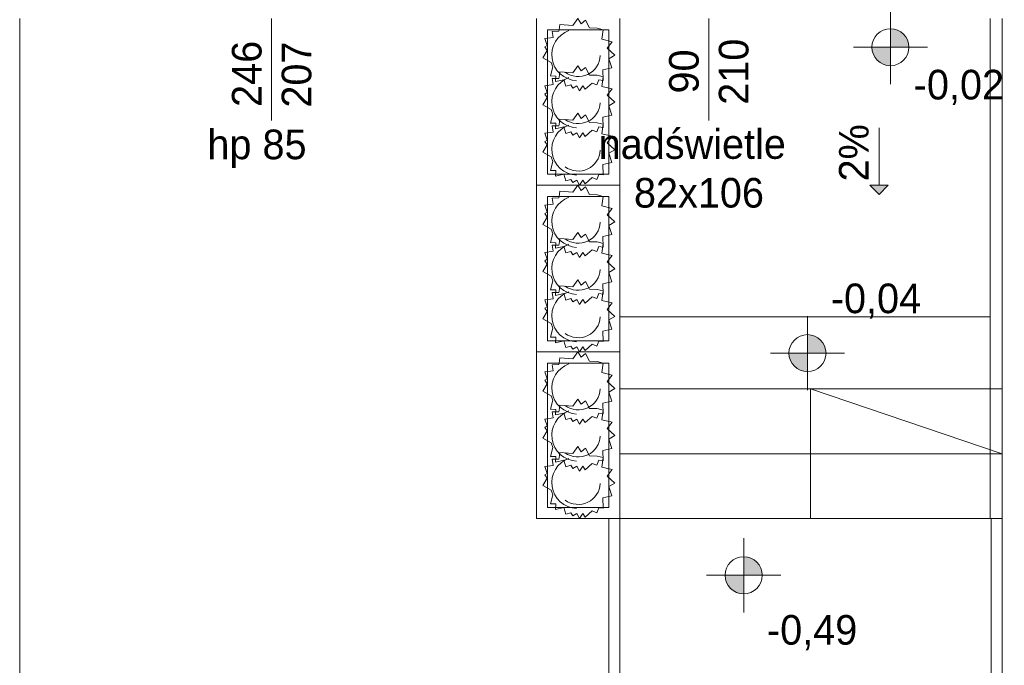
# Model space of a CAD drawing. Extents: x -220425 to -93252, y -20065 to 80294.
# Tile 90 of 103: x -108732 to -103416, y -13707 to -10221. Entities that reach past the tile are written whole.
import ezdxf

# ---------------------------------------------------------------- set-up
doc = ezdxf.new("R2010")
doc.units = 0
doc.header["$MEASUREMENT"] = 0
for name, color, linetype, lineweight, true_color in [('Arch drzwi_Nr_Pióra__4', 7, 'Continuous', 9, 0x029e21), ('Arch okna_Nr_Pióra__4', 7, 'Continuous', 9, 0x029e21), ('Arch wyposarzenie_Nr_Pióra__4', 7, 'Continuous', 9, 0x029e21)]:
    doc.layers.add(name, color=color, linetype=linetype, lineweight=lineweight, true_color=true_color)
for name, color, linetype, lineweight in [('Arch schody_Nr_Pióra__21', 7, 'Continuous', 9), ('arch spadki_Nr_Pióra__21', 7, 'Continuous', 9), ('INWENT RZĘDNE_Nr_Pióra__21', 7, 'Continuous', 9), ('PODKŁAD', 252, 'Continuous', 35)]:
    doc.layers.add(name, color=color, linetype=linetype, lineweight=lineweight)
doc.styles.add('GENERATED_STYLE_2', font='txt')
doc.styles.add('GENERATED_STYLE_6', font='txt')

# ---------------------------------------------------------------- blocks, each defined once
blk = doc.blocks.new('parter')
at = {"layer": 'Arch schody_Nr_Pióra__21', "linetype": 'Continuous'}
blk.add_hatch(color=252, dxfattribs=at).paths.add_polyline_path([(-167953, -11165.1), (-168003, -11115.1), (-167903, -11115.1)], flags=0)
at = {"layer": 'INWENT RZĘDNE_Nr_Pióra__21', "linetype": 'Continuous'}
for points in [[(-167891.5, -10369.6), (-167791.5, -10369.6), (-167799.1, -10331.4), (-167820.8, -10298.9), (-167853.2, -10277.2), (-167891.5, -10269.6)], [(-167891.5, -10369.6), (-167991.5, -10369.6), (-167983.9, -10407.9), (-167962.2, -10440.3), (-167929.8, -10462), (-167891.5, -10469.6)], [(-168339.3, -12021.9), (-168239.3, -12021.9), (-168246.9, -11983.7), (-168268.6, -11951.2), (-168301, -11929.5), (-168339.3, -11921.9)], [(-168339.3, -12021.9), (-168439.3, -12021.9), (-168431.7, -12060.2), (-168410, -12092.6), (-168377.6, -12114.3), (-168339.3, -12121.9)], [(-168683.8, -13221.3), (-168583.8, -13221.3), (-168591.4, -13183), (-168613.1, -13150.6), (-168645.5, -13128.9), (-168683.8, -13121.3)], [(-168683.8, -13221.3), (-168783.8, -13221.3), (-168776.2, -13259.6), (-168754.5, -13292), (-168722.1, -13313.7), (-168683.8, -13321.3)]]:
    blk.add_hatch(color=252, dxfattribs=at).paths.add_polyline_path(points, flags=0)
at = {"layer": 'Arch okna_Nr_Pióra__4', "color": 252, "linetype": 'Continuous'}
for p, q in [((-171232.4, -10215.1), (-171232.4, -10765.1)), ((-168872.4, -10215.1), (-168872.4, -10765.1))]:
    blk.add_line(p, q, dxfattribs=at)
at = {"layer": 'Arch schody_Nr_Pióra__21', "color": 252, "linetype": 'Continuous'}
for p, q in [((-172592.4, -10215.1), (-172592.4, -17665.1)), ((-169802.4, -10215.2), (-169802.4, -11115.2)), ((-169352.4, -11115.2), (-169352.4, -10215.2)), ((-167352.4, -10215.2), (-167352.4, -12915.2)), ((-167287.4, -10215.2), (-167287.4, -12915.2)), ((-169742.4, -10275.2), (-169742.4, -11055.2)), ((-169412.4, -10275.2), (-169742.4, -10275.2)), ((-169412.4, -11055.2), (-169412.4, -10275.2)), ((-167953, -10805.1), (-167953, -11115.1)), ((-169742.4, -11055.2), (-169412.4, -11055.2)), ((-169352.4, -11115.2), (-169802.4, -11115.2)), ((-169352.4, -11115.2), (-169802.4, -11115.2)), ((-169802.4, -11115.2), (-169802.4, -12015.2)), ((-169352.4, -12015.2), (-169352.4, -11115.2)), ((-168003, -11115.1), (-167903, -11115.1)), ((-167953, -11165.1), (-168003, -11115.1)), ((-167953, -11165.1), (-167903, -11115.1)), ((-169742.4, -11175.2), (-169742.4, -11955.2)), ((-169412.4, -11175.2), (-169742.4, -11175.2)), ((-169412.4, -11955.2), (-169412.4, -11175.2)), ((-167352.4, -11825.2), (-169352.4, -11825.2)), ((-169742.4, -11955.2), (-169412.4, -11955.2)), ((-169352.4, -12015.2), (-169802.4, -12015.2)), ((-169352.4, -12015.2), (-169802.4, -12015.2)), ((-169802.4, -12015.2), (-169802.4, -12915.2)), ((-169352.4, -12915.2), (-169352.4, -12015.2)), ((-169742.4, -12075.2), (-169742.4, -12855.2)), ((-169412.4, -12075.2), (-169742.4, -12075.2)), ((-169412.4, -12855.2), (-169412.4, -12075.2)), ((-167287.4, -12215.2), (-169352.4, -12215.2)), ((-168322.4, -12215.2), (-167287.4, -12565.2)), ((-168322.4, -12915.2), (-168322.4, -12215.2)), ((-167287.4, -12565.2), (-169352.4, -12565.2)), ((-169742.4, -12855.2), (-169412.4, -12855.2)), ((-169352.4, -12915.2), (-169802.4, -12915.2)), ((-169412.4, -12915.2), (-169412.4, -17665.1)), ((-167287.4, -12915.2), (-169352.4, -12915.2)), ((-169352.4, -12915.2), (-169352.4, -17665.1)), ((-167347.4, -12915.2), (-167347.4, -14115.2)), ((-167287.4, -14175.2), (-167287.4, -12915.2))]:
    blk.add_line(p, q, dxfattribs=at)
at = {"layer": 'Arch wyposarzenie_Nr_Pióra__4', "color": 252, "linetype": 'Continuous'}
for p, q in [((-169680.5, -10276.7), (-169676.5, -10247.6)), ((-169676.5, -10247.6), (-169606.3, -10253.3)), ((-169606.3, -10253.3), (-169578.5, -10215.2)), ((-169578.5, -10215.2), (-169561.8, -10243.5)), ((-169561.8, -10243.5), (-169538.2, -10224)), ((-169538.2, -10224), (-169516.7, -10265.4)), ((-169717.2, -10284), (-169680.9, -10283.6)), ((-169712.2, -10317.2), (-169717.2, -10284)), ((-169680.9, -10283.6), (-169680.5, -10276.7)), ((-169516.7, -10265.4), (-169475.4, -10266.7)), ((-169475.4, -10266.7), (-169443.2, -10275.5)), ((-169443.2, -10275.5), (-169450.4, -10326.6)), ((-169757.3, -10368.2), (-169744.9, -10360.6)), ((-169756.8, -10323.2), (-169712.2, -10317.2)), ((-169744.9, -10360.6), (-169756.8, -10323.2)), ((-169450.4, -10326.6), (-169393.2, -10340)), ((-169393.2, -10340), (-169420.8, -10374.6)), ((-169768.3, -10426.2), (-169744.6, -10387)), ((-169744.6, -10387), (-169757.3, -10368.2)), ((-169420.8, -10374.6), (-169379, -10412.8)), ((-169379, -10412.8), (-169412.4, -10432)), ((-169723.6, -10451.6), (-169768.3, -10426.2)), ((-169714.2, -10475.9), (-169723.6, -10451.6)), ((-169606.3, -10507.8), (-169578.5, -10469.6)), ((-169578.5, -10469.6), (-169561.8, -10497.9)), ((-169412.4, -10432), (-169396.3, -10481.9)), ((-169727.3, -10524.7), (-169714.2, -10475.9)), ((-169698.6, -10525.4), (-169727.3, -10524.7)), ((-169680.5, -10531.2), (-169676.5, -10502.1)), ((-169676.5, -10502.1), (-169606.3, -10507.8)), ((-169561.8, -10497.9), (-169538.2, -10478.5)), ((-169538.2, -10478.5), (-169516.7, -10519.9)), ((-169516.7, -10519.9), (-169475.4, -10521.2)), ((-169475.4, -10521.2), (-169443.2, -10530)), ((-169396.3, -10481.9), (-169443.9, -10492.5)), ((-169443.9, -10492.5), (-169442.6, -10549)), ((-169756.8, -10577.6), (-169712.2, -10571.6)), ((-169744.9, -10615.1), (-169756.8, -10577.6)), ((-169717.2, -10538.4), (-169680.9, -10538.1)), ((-169712.2, -10571.6), (-169717.2, -10538.4)), ((-169699.2, -10555.2), (-169698.6, -10525.4)), ((-169654.9, -10545.4), (-169699.2, -10555.2)), ((-169680.9, -10538.1), (-169680.5, -10531.2)), ((-169643.1, -10580.7), (-169654.9, -10545.4)), ((-169616.5, -10572.7), (-169643.1, -10580.7)), ((-169605.4, -10590.2), (-169616.5, -10572.7)), ((-169585.2, -10577.9), (-169605.4, -10590.2)), ((-169569.7, -10604.6), (-169585.2, -10577.9)), ((-169551.6, -10577.7), (-169569.7, -10604.6)), ((-169538.6, -10596.5), (-169551.6, -10577.7)), ((-169502.4, -10563.2), (-169538.6, -10596.5)), ((-169475.7, -10572.6), (-169502.4, -10563.2)), ((-169465.8, -10545.9), (-169475.7, -10572.6)), ((-169442.6, -10549), (-169465.8, -10545.9)), ((-169443.2, -10530), (-169450.4, -10581)), ((-169757.3, -10622.7), (-169744.9, -10615.1)), ((-169744.6, -10641.5), (-169757.3, -10622.7)), ((-169450.4, -10581), (-169393.2, -10594.4)), ((-169393.2, -10594.4), (-169420.8, -10629.1)), ((-169420.8, -10629.1), (-169379, -10667.3)), ((-169768.3, -10680.6), (-169744.6, -10641.5)), ((-169723.6, -10706), (-169768.3, -10680.6)), ((-169379, -10667.3), (-169412.4, -10686.4)), ((-169727.3, -10779.2), (-169714.2, -10730.4)), ((-169714.2, -10730.4), (-169723.6, -10706)), ((-169606.3, -10763.9), (-169578.5, -10725.7)), ((-169578.5, -10725.7), (-169561.8, -10754)), ((-169561.8, -10754), (-169538.2, -10734.5)), ((-169538.2, -10734.5), (-169516.7, -10776)), ((-169396.3, -10736.3), (-169443.9, -10746.9)), ((-169412.4, -10686.4), (-169396.3, -10736.3)), ((-169698.6, -10779.9), (-169727.3, -10779.2)), ((-169699.2, -10809.6), (-169698.6, -10779.9)), ((-169680.9, -10794.2), (-169680.5, -10787.3)), ((-169680.5, -10787.3), (-169676.5, -10758.1)), ((-169676.5, -10758.1), (-169606.3, -10763.9)), ((-169516.7, -10776), (-169475.4, -10777.3)), ((-169475.4, -10777.3), (-169443.2, -10786)), ((-169443.2, -10786), (-169450.4, -10837.1)), ((-169443.9, -10746.9), (-169442.6, -10803.4)), ((-169756.8, -10833.7), (-169712.2, -10827.7)), ((-169744.9, -10871.2), (-169756.8, -10833.7)), ((-169717.2, -10794.5), (-169680.9, -10794.2)), ((-169712.2, -10827.7), (-169717.2, -10794.5)), ((-169654.9, -10799.9), (-169699.2, -10809.6)), ((-169643.1, -10835.2), (-169654.9, -10799.9)), ((-169616.5, -10827.2), (-169643.1, -10835.2)), ((-169605.4, -10844.7), (-169616.5, -10827.2)), ((-169585.2, -10832.3), (-169605.4, -10844.7)), ((-169569.7, -10859.1), (-169585.2, -10832.3)), ((-169551.6, -10832.2), (-169569.7, -10859.1)), ((-169538.6, -10851), (-169551.6, -10832.2)), ((-169502.4, -10817.6), (-169538.6, -10851)), ((-169475.7, -10827.1), (-169502.4, -10817.6)), ((-169465.8, -10800.3), (-169475.7, -10827.1)), ((-169442.6, -10803.4), (-169465.8, -10800.3)), ((-169450.4, -10837.1), (-169393.2, -10850.5)), ((-169757.3, -10878.8), (-169744.9, -10871.2)), ((-169744.6, -10897.6), (-169757.3, -10878.8)), ((-169393.2, -10850.5), (-169420.8, -10885.2)), ((-169420.8, -10885.2), (-169379, -10923.3)), ((-169768.3, -10936.7), (-169744.6, -10897.6)), ((-169723.6, -10962.1), (-169768.3, -10936.7)), ((-169379, -10923.3), (-169412.4, -10942.5)), ((-169412.4, -10942.5), (-169396.3, -10992.4)), ((-169727.3, -11035.3), (-169714.2, -10986.4)), ((-169714.2, -10986.4), (-169723.6, -10962.1)), ((-169396.3, -10992.4), (-169443.9, -11003)), ((-169443.9, -11003), (-169442.6, -11059.5)), ((-169698.6, -11036), (-169727.3, -11035.3)), ((-169699.2, -11065.7), (-169698.6, -11036)), ((-169654.9, -11056), (-169699.2, -11065.7)), ((-169643.1, -11091.2), (-169654.9, -11056)), ((-169465.8, -11056.4), (-169475.7, -11083.2)), ((-169442.6, -11059.5), (-169465.8, -11056.4)), ((-169616.5, -11083.3), (-169643.1, -11091.2)), ((-169605.4, -11100.8), (-169616.5, -11083.3)), ((-169585.2, -11088.4), (-169605.4, -11100.8)), ((-169569.7, -11115.2), (-169585.2, -11088.4)), ((-169551.6, -11088.3), (-169569.7, -11115.2)), ((-169538.6, -11107.1), (-169551.6, -11088.3)), ((-169502.4, -11073.7), (-169538.6, -11107.1)), ((-169475.7, -11083.2), (-169502.4, -11073.7)), ((-169680.5, -11176.7), (-169676.5, -11147.6)), ((-169676.5, -11147.6), (-169606.3, -11153.3)), ((-169606.3, -11153.3), (-169578.5, -11115.2)), ((-169578.5, -11115.2), (-169561.8, -11143.5)), ((-169561.8, -11143.5), (-169538.2, -11124)), ((-169538.2, -11124), (-169516.7, -11165.4)), ((-169717.2, -11184), (-169680.9, -11183.6)), ((-169712.2, -11217.2), (-169717.2, -11184)), ((-169680.9, -11183.6), (-169680.5, -11176.7)), ((-169516.7, -11165.4), (-169475.4, -11166.7)), ((-169475.4, -11166.7), (-169443.2, -11175.5)), ((-169443.2, -11175.5), (-169450.4, -11226.6)), ((-169757.3, -11268.2), (-169744.9, -11260.6)), ((-169744.6, -11287), (-169757.3, -11268.2)), ((-169756.8, -11223.2), (-169712.2, -11217.2)), ((-169744.9, -11260.6), (-169756.8, -11223.2)), ((-169450.4, -11226.6), (-169393.2, -11240)), ((-169393.2, -11240), (-169420.8, -11274.6)), ((-169768.3, -11326.2), (-169744.6, -11287)), ((-169420.8, -11274.6), (-169379, -11312.8)), ((-169379, -11312.8), (-169412.4, -11332)), ((-169723.6, -11351.6), (-169768.3, -11326.2)), ((-169714.2, -11375.9), (-169723.6, -11351.6)), ((-169606.3, -11407.8), (-169578.5, -11369.6)), ((-169578.5, -11369.6), (-169561.8, -11397.9)), ((-169412.4, -11332), (-169396.3, -11381.9)), ((-169727.3, -11424.7), (-169714.2, -11375.9)), ((-169698.6, -11425.4), (-169727.3, -11424.7)), ((-169699.2, -11455.2), (-169698.6, -11425.4)), ((-169680.5, -11431.2), (-169676.5, -11402.1)), ((-169676.5, -11402.1), (-169606.3, -11407.8)), ((-169561.8, -11397.9), (-169538.2, -11378.5)), ((-169538.2, -11378.5), (-169516.7, -11419.9)), ((-169516.7, -11419.9), (-169475.4, -11421.2)), ((-169475.4, -11421.2), (-169443.2, -11430)), ((-169396.3, -11381.9), (-169443.9, -11392.5)), ((-169443.9, -11392.5), (-169442.6, -11449)), ((-169756.8, -11477.6), (-169712.2, -11471.6)), ((-169744.9, -11515.1), (-169756.8, -11477.6)), ((-169717.2, -11438.4), (-169680.9, -11438.1)), ((-169712.2, -11471.6), (-169717.2, -11438.4)), ((-169654.9, -11445.4), (-169699.2, -11455.2)), ((-169680.9, -11438.1), (-169680.5, -11431.2)), ((-169643.1, -11480.7), (-169654.9, -11445.4)), ((-169616.5, -11472.7), (-169643.1, -11480.7)), ((-169605.4, -11490.2), (-169616.5, -11472.7)), ((-169585.2, -11477.9), (-169605.4, -11490.2)), ((-169569.7, -11504.6), (-169585.2, -11477.9)), ((-169551.6, -11477.7), (-169569.7, -11504.6)), ((-169538.6, -11496.5), (-169551.6, -11477.7)), ((-169502.4, -11463.2), (-169538.6, -11496.5)), ((-169475.7, -11472.6), (-169502.4, -11463.2)), ((-169465.8, -11445.9), (-169475.7, -11472.6)), ((-169442.6, -11449), (-169465.8, -11445.9)), ((-169443.2, -11430), (-169450.4, -11481)), ((-169450.4, -11481), (-169393.2, -11494.4)), ((-169757.3, -11522.7), (-169744.9, -11515.1)), ((-169744.6, -11541.5), (-169757.3, -11522.7)), ((-169393.2, -11494.4), (-169420.8, -11529.1)), ((-169420.8, -11529.1), (-169379, -11567.3)), ((-169768.3, -11580.6), (-169744.6, -11541.5)), ((-169723.6, -11606), (-169768.3, -11580.6)), ((-169379, -11567.3), (-169412.4, -11586.4)), ((-169412.4, -11586.4), (-169396.3, -11636.3)), ((-169727.3, -11679.2), (-169714.2, -11630.4)), ((-169714.2, -11630.4), (-169723.6, -11606)), ((-169606.3, -11663.9), (-169578.5, -11625.7)), ((-169578.5, -11625.7), (-169561.8, -11654)), ((-169561.8, -11654), (-169538.2, -11634.5)), ((-169538.2, -11634.5), (-169516.7, -11676)), ((-169396.3, -11636.3), (-169443.9, -11646.9)), ((-169698.6, -11679.9), (-169727.3, -11679.2)), ((-169717.2, -11694.5), (-169680.9, -11694.2)), ((-169699.2, -11709.6), (-169698.6, -11679.9)), ((-169680.9, -11694.2), (-169680.5, -11687.3)), ((-169680.5, -11687.3), (-169676.5, -11658.1)), ((-169676.5, -11658.1), (-169606.3, -11663.9)), ((-169516.7, -11676), (-169475.4, -11677.3)), ((-169475.4, -11677.3), (-169443.2, -11686)), ((-169443.2, -11686), (-169450.4, -11737.1)), ((-169443.9, -11646.9), (-169442.6, -11703.4)), ((-169756.8, -11733.7), (-169712.2, -11727.7)), ((-169744.9, -11771.2), (-169756.8, -11733.7)), ((-169712.2, -11727.7), (-169717.2, -11694.5)), ((-169654.9, -11699.9), (-169699.2, -11709.6)), ((-169643.1, -11735.2), (-169654.9, -11699.9)), ((-169616.5, -11727.2), (-169643.1, -11735.2)), ((-169605.4, -11744.7), (-169616.5, -11727.2)), ((-169585.2, -11732.3), (-169605.4, -11744.7)), ((-169569.7, -11759.1), (-169585.2, -11732.3)), ((-169551.6, -11732.2), (-169569.7, -11759.1)), ((-169538.6, -11751), (-169551.6, -11732.2)), ((-169502.4, -11717.6), (-169538.6, -11751)), ((-169475.7, -11727.1), (-169502.4, -11717.6)), ((-169465.8, -11700.3), (-169475.7, -11727.1)), ((-169442.6, -11703.4), (-169465.8, -11700.3)), ((-169450.4, -11737.1), (-169393.2, -11750.5)), ((-169768.3, -11836.7), (-169744.6, -11797.6)), ((-169757.3, -11778.8), (-169744.9, -11771.2)), ((-169744.6, -11797.6), (-169757.3, -11778.8)), ((-169393.2, -11750.5), (-169420.8, -11785.2)), ((-169420.8, -11785.2), (-169379, -11823.3)), ((-169723.6, -11862.1), (-169768.3, -11836.7)), ((-169379, -11823.3), (-169412.4, -11842.5)), ((-169412.4, -11842.5), (-169396.3, -11892.4)), ((-169727.3, -11935.3), (-169714.2, -11886.4)), ((-169714.2, -11886.4), (-169723.6, -11862.1)), ((-169396.3, -11892.4), (-169443.9, -11903)), ((-169443.9, -11903), (-169442.6, -11959.5)), ((-169698.6, -11936), (-169727.3, -11935.3)), ((-169699.2, -11965.7), (-169698.6, -11936)), ((-169654.9, -11956), (-169699.2, -11965.7)), ((-169643.1, -11991.2), (-169654.9, -11956)), ((-169465.8, -11956.4), (-169475.7, -11983.2)), ((-169442.6, -11959.5), (-169465.8, -11956.4)), ((-169616.5, -11983.3), (-169643.1, -11991.2)), ((-169605.4, -12000.8), (-169616.5, -11983.3)), ((-169585.2, -11988.4), (-169605.4, -12000.8)), ((-169569.7, -12015.2), (-169585.2, -11988.4)), ((-169551.6, -11988.3), (-169569.7, -12015.2)), ((-169538.6, -12007.1), (-169551.6, -11988.3)), ((-169502.4, -11973.7), (-169538.6, -12007.1)), ((-169475.7, -11983.2), (-169502.4, -11973.7)), ((-169680.5, -12076.7), (-169676.5, -12047.6)), ((-169676.5, -12047.6), (-169606.3, -12053.3)), ((-169606.3, -12053.3), (-169578.5, -12015.2)), ((-169578.5, -12015.2), (-169561.8, -12043.5)), ((-169561.8, -12043.5), (-169538.2, -12024)), ((-169538.2, -12024), (-169516.7, -12065.4)), ((-169516.7, -12065.4), (-169475.4, -12066.7)), ((-169756.8, -12123.2), (-169712.2, -12117.2)), ((-169717.2, -12084), (-169680.9, -12083.6)), ((-169712.2, -12117.2), (-169717.2, -12084)), ((-169680.9, -12083.6), (-169680.5, -12076.7)), ((-169475.4, -12066.7), (-169443.2, -12075.5)), ((-169443.2, -12075.5), (-169450.4, -12126.6)), ((-169757.3, -12168.2), (-169744.9, -12160.6)), ((-169744.6, -12187), (-169757.3, -12168.2)), ((-169744.9, -12160.6), (-169756.8, -12123.2)), ((-169450.4, -12126.6), (-169393.2, -12140)), ((-169393.2, -12140), (-169420.8, -12174.6)), ((-169768.3, -12226.2), (-169744.6, -12187)), ((-169420.8, -12174.6), (-169379, -12212.8)), ((-169379, -12212.8), (-169412.4, -12232)), ((-169723.6, -12251.6), (-169768.3, -12226.2)), ((-169727.3, -12324.7), (-169714.2, -12275.9)), ((-169714.2, -12275.9), (-169723.6, -12251.6)), ((-169606.3, -12307.8), (-169578.5, -12269.6)), ((-169578.5, -12269.6), (-169561.8, -12297.9)), ((-169561.8, -12297.9), (-169538.2, -12278.5)), ((-169538.2, -12278.5), (-169516.7, -12319.9)), ((-169412.4, -12232), (-169396.3, -12281.9)), ((-169698.6, -12325.4), (-169727.3, -12324.7)), ((-169699.2, -12355.2), (-169698.6, -12325.4)), ((-169680.9, -12338.1), (-169680.5, -12331.2)), ((-169680.5, -12331.2), (-169676.5, -12302.1)), ((-169676.5, -12302.1), (-169606.3, -12307.8)), ((-169516.7, -12319.9), (-169475.4, -12321.2)), ((-169475.4, -12321.2), (-169443.2, -12330)), ((-169443.2, -12330), (-169450.4, -12381)), ((-169396.3, -12281.9), (-169443.9, -12292.5)), ((-169443.9, -12292.5), (-169442.6, -12349)), ((-169756.8, -12377.6), (-169712.2, -12371.6)), ((-169744.9, -12415.1), (-169756.8, -12377.6)), ((-169717.2, -12338.4), (-169680.9, -12338.1)), ((-169712.2, -12371.6), (-169717.2, -12338.4)), ((-169654.9, -12345.4), (-169699.2, -12355.2)), ((-169643.1, -12380.7), (-169654.9, -12345.4)), ((-169616.5, -12372.7), (-169643.1, -12380.7)), ((-169605.4, -12390.2), (-169616.5, -12372.7)), ((-169585.2, -12377.9), (-169605.4, -12390.2)), ((-169569.7, -12404.6), (-169585.2, -12377.9)), ((-169551.6, -12377.7), (-169569.7, -12404.6)), ((-169538.6, -12396.5), (-169551.6, -12377.7)), ((-169502.4, -12363.2), (-169538.6, -12396.5)), ((-169475.7, -12372.6), (-169502.4, -12363.2)), ((-169465.8, -12345.9), (-169475.7, -12372.6)), ((-169442.6, -12349), (-169465.8, -12345.9)), ((-169450.4, -12381), (-169393.2, -12394.4)), ((-169757.3, -12422.7), (-169744.9, -12415.1)), ((-169744.6, -12441.5), (-169757.3, -12422.7)), ((-169393.2, -12394.4), (-169420.8, -12429.1)), ((-169420.8, -12429.1), (-169379, -12467.3)), ((-169768.3, -12480.6), (-169744.6, -12441.5)), ((-169723.6, -12506), (-169768.3, -12480.6)), ((-169379, -12467.3), (-169412.4, -12486.4)), ((-169412.4, -12486.4), (-169396.3, -12536.3)), ((-169727.3, -12579.2), (-169714.2, -12530.4)), ((-169714.2, -12530.4), (-169723.6, -12506)), ((-169606.3, -12563.9), (-169578.5, -12525.7)), ((-169578.5, -12525.7), (-169561.8, -12554)), ((-169561.8, -12554), (-169538.2, -12534.5)), ((-169538.2, -12534.5), (-169516.7, -12576)), ((-169396.3, -12536.3), (-169443.9, -12546.9)), ((-169698.6, -12579.9), (-169727.3, -12579.2)), ((-169717.2, -12594.5), (-169680.9, -12594.2)), ((-169712.2, -12627.7), (-169717.2, -12594.5)), ((-169699.2, -12609.6), (-169698.6, -12579.9)), ((-169680.9, -12594.2), (-169680.5, -12587.3)), ((-169680.5, -12587.3), (-169676.5, -12558.1)), ((-169676.5, -12558.1), (-169606.3, -12563.9)), ((-169516.7, -12576), (-169475.4, -12577.3)), ((-169475.4, -12577.3), (-169443.2, -12586)), ((-169443.2, -12586), (-169450.4, -12637.1)), ((-169443.9, -12546.9), (-169442.6, -12603.4)), ((-169756.8, -12633.7), (-169712.2, -12627.7)), ((-169744.9, -12671.2), (-169756.8, -12633.7)), ((-169654.9, -12599.9), (-169699.2, -12609.6)), ((-169643.1, -12635.2), (-169654.9, -12599.9)), ((-169616.5, -12627.2), (-169643.1, -12635.2)), ((-169605.4, -12644.7), (-169616.5, -12627.2)), ((-169585.2, -12632.3), (-169605.4, -12644.7)), ((-169569.7, -12659.1), (-169585.2, -12632.3)), ((-169551.6, -12632.2), (-169569.7, -12659.1)), ((-169538.6, -12651), (-169551.6, -12632.2)), ((-169502.4, -12617.6), (-169538.6, -12651)), ((-169475.7, -12627.1), (-169502.4, -12617.6)), ((-169465.8, -12600.3), (-169475.7, -12627.1)), ((-169442.6, -12603.4), (-169465.8, -12600.3)), ((-169450.4, -12637.1), (-169393.2, -12650.5)), ((-169393.2, -12650.5), (-169420.8, -12685.2)), ((-169768.3, -12736.7), (-169744.6, -12697.6)), ((-169757.3, -12678.8), (-169744.9, -12671.2)), ((-169744.6, -12697.6), (-169757.3, -12678.8)), ((-169420.8, -12685.2), (-169379, -12723.3)), ((-169723.6, -12762.1), (-169768.3, -12736.7)), ((-169379, -12723.3), (-169412.4, -12742.5)), ((-169412.4, -12742.5), (-169396.3, -12792.4)), ((-169727.3, -12835.3), (-169714.2, -12786.4)), ((-169714.2, -12786.4), (-169723.6, -12762.1)), ((-169396.3, -12792.4), (-169443.9, -12803)), ((-169443.9, -12803), (-169442.6, -12859.5)), ((-169698.6, -12836), (-169727.3, -12835.3)), ((-169699.2, -12865.7), (-169698.6, -12836)), ((-169654.9, -12856), (-169699.2, -12865.7)), ((-169643.1, -12891.2), (-169654.9, -12856)), ((-169465.8, -12856.4), (-169475.7, -12883.2)), ((-169442.6, -12859.5), (-169465.8, -12856.4)), ((-169616.5, -12883.3), (-169643.1, -12891.2)), ((-169605.4, -12900.8), (-169616.5, -12883.3)), ((-169585.2, -12888.4), (-169605.4, -12900.8)), ((-169569.7, -12915.2), (-169585.2, -12888.4)), ((-169551.6, -12888.3), (-169569.7, -12915.2)), ((-169538.6, -12907.1), (-169551.6, -12888.3)), ((-169502.4, -12873.7), (-169538.6, -12907.1)), ((-169475.7, -12883.2), (-169502.4, -12873.7))]:
    blk.add_line(p, q, dxfattribs=at)
for centre, major_axis, start_param, end_param in [((-169577.4, -10410.7), (142.6, 0), 1.927535, 4.652962), ((-169577.4, -10410.7), (119.4, 0), 4.078423, 6.243896), ((-169577.4, -10665.2), (142.6, 0), 1.927535, 4.652962), ((-169577.4, -10665.2), (119.4, 0), 4.078423, 6.243896), ((-169577.4, -10921.2), (142.6, 0), 1.927535, 4.652962), ((-169577.4, -10921.2), (119.4, 0), 4.078423, 6.243896), ((-169577.4, -11310.7), (142.6, 0), 1.927535, 4.652962), ((-169577.4, -11310.7), (119.4, 0), 4.078423, 6.243896), ((-169577.4, -11565.2), (142.6, 0), 1.927535, 4.652962), ((-169577.4, -11565.2), (119.4, 0), 4.078423, 6.243896), ((-169577.4, -11821.2), (142.6, 0), 1.927535, 4.652962), ((-169577.4, -11821.2), (119.4, 0), 4.078423, 6.243896), ((-169577.4, -12210.7), (142.6, 0), 1.927535, 4.652962), ((-169577.4, -12210.7), (119.4, 0), 4.078423, 6.243896), ((-169577.4, -12465.2), (142.6, 0), 1.927535, 4.652962), ((-169577.4, -12465.2), (119.4, 0), 4.078423, 6.243896), ((-169577.4, -12721.2), (142.6, 0), 1.927535, 4.652962), ((-169577.4, -12721.2), (119.4, 0), 4.078423, 6.243896)]:
    blk.add_ellipse(centre, major_axis=major_axis, ratio=0.982005, start_param=start_param, end_param=end_param, dxfattribs=at)
at = {"layer": 'INWENT RZĘDNE_Nr_Pióra__21', "color": 252, "linetype": 'Continuous'}
for p, q in [((-167891.5, -10569.6), (-167891.5, -10169.6)), ((-168091.5, -10369.6), (-167691.5, -10369.6)), ((-168339.3, -12221.9), (-168339.3, -11821.9)), ((-168539.3, -12021.9), (-168139.3, -12021.9)), ((-168683.8, -13421.3), (-168683.8, -13021.3)), ((-168883.8, -13221.3), (-168483.8, -13221.3))]:
    blk.add_line(p, q, dxfattribs=at)
for centre in [(-167891.5, -10369.6), (-168339.3, -12021.9), (-168683.8, -13221.3)]:
    blk.add_circle(centre, 100, dxfattribs=at)
at = {"layer": 'Arch drzwi_Nr_Pióra__4', "color": 252, "linetype": 'Continuous', "style": 'GENERATED_STYLE_6'}
for s, p in [('210', (-168657.9, -10680.6)), ('90', (-168926.6, -10619.7))]:
    blk.add_text(s, height=160, rotation=90, dxfattribs=at).set_placement(p)
for s, p in [('nadświetle', (-169466.7, -10972.5)), ('82x106', (-169276.2, -11235.7))]:
    blk.add_text(s, height=160, dxfattribs=at).set_placement(p)
at = {"layer": 'Arch okna_Nr_Pióra__4', "color": 252, "linetype": 'Continuous', "style": 'GENERATED_STYLE_6'}
for s, p in [('246', (-171286.6, -10692.1)), ('207', (-171017.9, -10695.9))]:
    blk.add_text(s, height=160, rotation=90, dxfattribs=at).set_placement(p)
blk.add_text('hp 85', height=160, dxfattribs=at).set_placement((-171579, -10974.5))
at = {"layer": 'arch spadki_Nr_Pióra__21', "color": 252, "linetype": 'Continuous', "style": 'GENERATED_STYLE_6'}
blk.add_text('2%', height=160, rotation=90, dxfattribs=at).set_placement((-168009.3, -11094.7))
at = {"layer": 'INWENT RZĘDNE_Nr_Pióra__21', "color": 252, "char_height": 160, "attachment_point": 7, "style": 'GENERATED_STYLE_2'}
for s, insert in [('{-0,02}', (-167765.7, -10681.5)), ('{-0,04}', (-168213.4, -11835.7)), ('{-0,49}', (-168558, -13625.7))]:
    blk.add_mtext(s, dxfattribs=dict(at, insert=insert))

msp = doc.modelspace()

# ---------------------------------------------------------------- block references
at = {"layer": 'PODKŁAD'}
msp.add_blockref('parter', (63860.6, 0), dxfattribs=at)
msp.add_blockref('parter', (63860.6, 0), dxfattribs=at)

doc.saveas('drawing.dxf')
